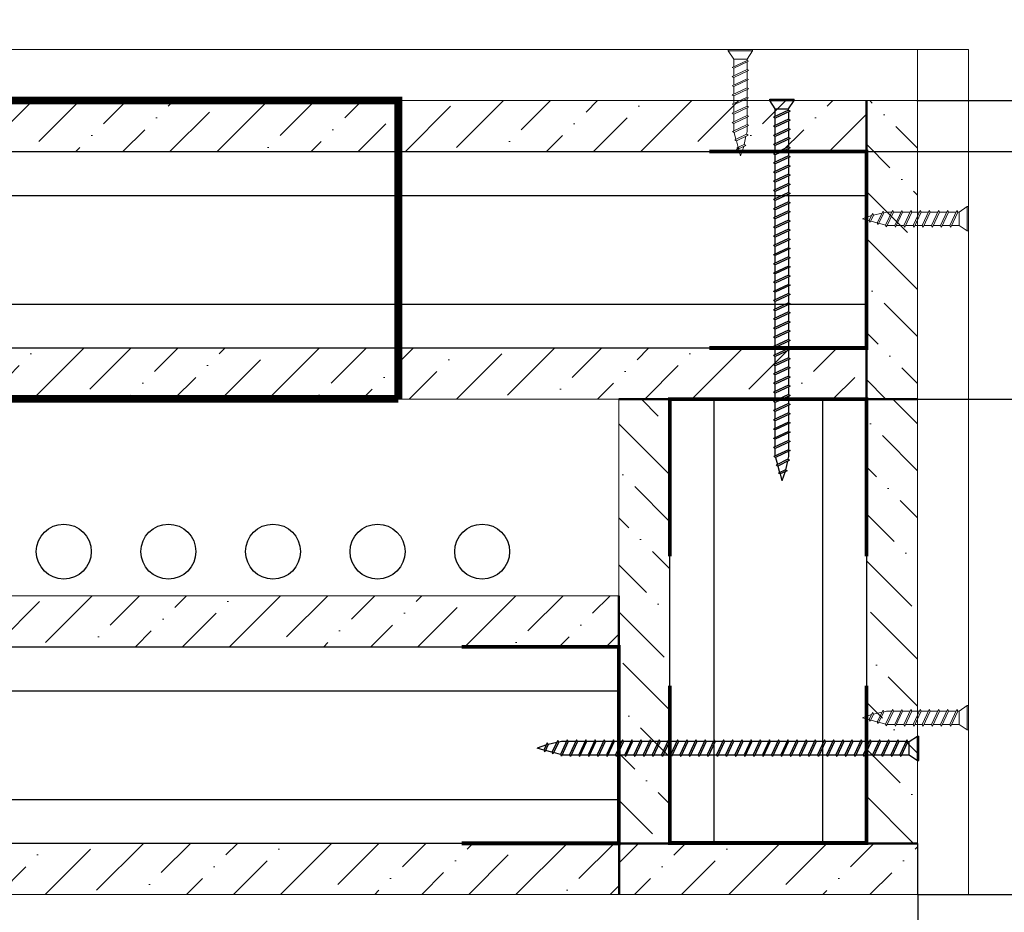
# Model space of a CAD drawing. Header units: millimetres. Extents: x 2030 to 81442, y 1212 to 89253.
# Tile 6 of 36: x 26390 to 30375, y 56265 to 59878. Entities that reach past the tile are written whole.
import ezdxf

# ---------------------------------------------------------------- set-up
doc = ezdxf.new("R2010")
doc.units = ezdxf.units.MM
doc.linetypes.add('HIDDEN2', pattern=[4.7625, 3.175, -1.5875])
doc.layers.add('01_Техстронг Плита', color=32, linetype='Continuous', lineweight=9)
doc.layers.add('Расходные материалы', color=252, linetype='Continuous', lineweight=9)
for name, color, linetype, lineweight, true_color in [('Анкеры и саморезы', 7, 'Continuous', 9, 0x000000), ('Размеры и выноски', 7, 'Continuous', 9, 0x000000), ('траверса', 7, 'Continuous', 9, 0x000000)]:
    doc.layers.add(name, color=color, linetype=linetype, lineweight=lineweight, true_color=true_color)
doc.layers.add('профиль', color=7, linetype='Continuous', true_color=0x000000)
doc.styles.add('ISOCPEUR', font='isocpeur.ttf')
doc.dimstyles.new('ISO-25', dxfattribs={"dimtxt": 2.5, "dimasz": 2.5, "dimexe": 1.25, "dimexo": 0.625, "dimtad": 1, "dimtxsty": 'Standard', "dimcen": 2.5, "dimadec": 0, "dimazin": 0, "dimtfac": 1, "dimtmove": 0, "dimatfit": 3, "dimfxl": 1, "dimarcsym": 0})

# ---------------------------------------------------------------- blocks, each defined once
blk = doc.blocks.new('_Oblique')
at = {"color": 0, "linetype": 'ByBlock', "lineweight": -2}
blk.add_line((-0.5, -0.5), (0.5, 0.5), dxfattribs=at)
blk = doc.blocks.new('*D273')
at = {"layer": 'Defpoints', "color": 0, "transparency": 16777216}
for p in [(30024.6, 56337.4), (24423.1, 54910.1), (30024.6, 52773.1)]:
    blk.add_point(p, dxfattribs=at)
at = {"layer": 'Размеры и выноски', "color": 0, "lineweight": -2, "transparency": 16777216}
for p, q in [((30024.6, 56336.7), (30024.6, 52771.9)), ((24423.1, 54909.5), (24423.1, 52771.9)), ((24423.1, 52773.1), (30024.6, 52773.1))]:
    blk.add_line(p, q, dxfattribs=at)
at = {"layer": 'Размеры и выноски', "color": 0, "lineweight": -2, "transparency": 16777216, "xscale": 2.5, "yscale": 2.5, "zscale": 2.5, "rotation": 180}
blk.add_blockref('_Oblique', (24423.1, 52773.1), dxfattribs=at)
at = {"layer": 'Размеры и выноски', "color": 0, "lineweight": -2, "transparency": 16777216, "xscale": 2.5, "yscale": 2.5, "zscale": 2.5}
blk.add_blockref('_Oblique', (30024.6, 52773.1), dxfattribs=at)
at = {"layer": 'Размеры и выноски', "color": 0, "transparency": 16777216, "insert": (27223.8, 52986.6), "char_height": 250, "attachment_point": 5, "style": 'ISOCPEUR'}
blk.add_mtext('{\\H1.70293x;L}', dxfattribs=at)
blk = doc.blocks.new('*D276')
at = {"layer": 'Defpoints', "color": 0, "transparency": 16777216}
for p in [(34160.6, 59551.3), (30024.6, 56337.4), (34282.8, 56337.4)]:
    blk.add_point(p, dxfattribs=at)
at = {"layer": 'Размеры и выноски', "color": 0, "lineweight": -2, "transparency": 16777216}
for p, q in [((34161.2, 59551.3), (34284, 59551.3)), ((34282.8, 59551.3), (34282.8, 56337.4)), ((30025.2, 56337.4), (34284, 56337.4))]:
    blk.add_line(p, q, dxfattribs=at)
at = {"layer": 'Размеры и выноски', "color": 0, "lineweight": -2, "transparency": 16777216, "xscale": 2.5, "yscale": 2.5, "zscale": 2.5}
for p, rotation in [((34282.8, 59551.3), 90), ((34282.8, 56337.4), 270)]:
    blk.add_blockref('_Oblique', p, dxfattribs=dict(at, rotation=rotation))
at = {"layer": 'Размеры и выноски', "color": 0, "transparency": 16777216, "insert": (34069.3, 57944.3), "char_height": 250, "attachment_point": 5, "rotation": 90, "style": 'ISOCPEUR'}
blk.add_mtext('{\\H1.70293x;h}', dxfattribs=at)
blk = doc.blocks.new('*D278')
at = {"layer": 'Defpoints', "color": 0, "transparency": 16777216}
for p in [(32466.3, 59551.3), (33685.6, 59551.3), (29638.9, 58341.7)]:
    blk.add_point(p, dxfattribs=at)
at = {"layer": 'Размеры и выноски', "color": 0, "lineweight": -2, "transparency": 16777216}
for p, q in [((32466.9, 59551.3), (33686.8, 59551.3)), ((33685.6, 58341.7), (33685.6, 59551.3)), ((29639.5, 58341.7), (33686.8, 58341.7))]:
    blk.add_line(p, q, dxfattribs=at)
at = {"layer": 'Размеры и выноски', "color": 0, "lineweight": -2, "transparency": 16777216, "xscale": 2.5, "yscale": 2.5, "zscale": 2.5}
for p, rotation in [((33685.6, 59551.3), 90), ((33685.6, 58341.7), 270)]:
    blk.add_blockref('_Oblique', p, dxfattribs=dict(at, rotation=rotation))
at = {"layer": 'Размеры и выноски', "color": 0, "transparency": 16777216, "insert": (33472.1, 58946.5), "char_height": 250, "attachment_point": 5, "rotation": 90, "style": 'ISOCPEUR'}
blk.add_mtext('{\\H1.70293x;75}', dxfattribs=at)
blk = doc.blocks.new('*D279')
at = {"layer": 'Defpoints', "color": 0, "transparency": 16777216}
for p in [(30023.6, 59551), (29817.1, 59344.5), (32980.4, 59344.5)]:
    blk.add_point(p, dxfattribs=at)
at = {"layer": 'Размеры и выноски', "color": 0, "lineweight": -2, "transparency": 16777216}
for p, q in [((32980.4, 59551), (32980.4, 60832.6)), ((30024.3, 59551), (32981.7, 59551)), ((32980.4, 59344.5), (32980.4, 59551)), ((29817.7, 59344.5), (32981.7, 59344.5)), ((32980.4, 59344.5), (32980.4, 59342))]:
    blk.add_line(p, q, dxfattribs=at)
at = {"layer": 'Размеры и выноски', "color": 0, "lineweight": -2, "transparency": 16777216, "xscale": 2.5, "yscale": 2.5, "zscale": 2.5}
for p, rotation in [((32980.4, 59551), 270), ((32980.4, 59344.5), 90)]:
    blk.add_blockref('_Oblique', p, dxfattribs=dict(at, rotation=rotation))
at = {"layer": 'Размеры и выноски', "color": 0, "transparency": 16777216, "insert": (32724.4, 60395.6), "char_height": 250, "attachment_point": 5, "rotation": 90, "style": 'ISOCPEUR'}
blk.add_mtext('{\\H1.70293x;12,5}', dxfattribs=at)
blk = doc.blocks.new('Саморез 4.2Х90')
at = {"color": 7}
for p, q in [((-13.7, 243), (4.6, 251.4)), ((-8.6, 245.3), (-0.1, 268.8)), ((4.6, 251.4), (-0.1, 268.8)), ((4.6, 251.4), (8.8, 249)), ((-19.6, 216.2), (10.1, 231.2)), ((-15.5, 213.8), (14.3, 228.8)), ((-14.3, 218.9), (-9.5, 240.6)), ((-9.5, 240.6), (-13.7, 243)), ((-9.5, 240.6), (8.8, 249)), ((10.1, 231.2), (5.6, 247.6)), ((10.1, 231.2), (14.3, 228.8)), ((16, 209.4), (11.2, 227.3)), ((-21.1, 192), (16.1, 209.5)), ((-15.5, 213.8), (-19.6, 216.2)), ((-17, 207), (-15.5, 213.8)), ((-17, 189.6), (20.3, 207.1)), ((16.1, 209.5), (20.3, 207.1)), ((-17, 189.6), (-21.1, 192)), ((-21.1, 168.7), (16.7, 186.5)), ((-17, 166.3), (20.9, 184.1)), ((16.7, 186.5), (20.9, 184.1)), ((-17, 166.3), (-21.1, 168.7)), ((-21.1, 145.4), (16.7, 163.2)), ((-17, 143), (20.9, 160.8)), ((16.7, 163.2), (20.9, 160.8)), ((-17, 143), (-21.1, 145.4)), ((-21.1, 122), (16.7, 139.8)), ((-17, 119.6), (20.9, 137.4)), ((16.7, 139.8), (20.9, 137.4)), ((-17, 119.6), (-21.1, 122)), ((-21.1, 98.7), (16.7, 116.5)), ((-17, 96.3), (20.9, 114.1)), ((16.7, 116.5), (20.9, 114.1)), ((-17, 96.3), (-21.1, 98.7)), ((-21.1, 75.4), (16.7, 93.2)), ((-17, 73), (-21.1, 75.4)), ((-17, 73), (20.9, 90.8)), ((16.7, 93.2), (20.9, 90.8)), ((-21.1, 52), (16.7, 69.8)), ((-17, 49.6), (-21.1, 52)), ((-17, 49.6), (20.9, 67.4)), ((16.7, 69.8), (20.9, 67.4)), ((-21.1, 28.7), (16.7, 46.5)), ((-17, 26.3), (-21.1, 28.7)), ((-17, 26.3), (20.9, 44.1)), ((16.7, 46.5), (20.9, 44.1)), ((-17, 23), (-31.1, 2)), ((30.8, 2), (-31.1, 2)), ((-31.1, 2), (-31.1, -1.2)), ((16.7, 23), (-17, 23)), ((16.7, 23), (30.8, 2)), ((30.8, 2), (30.8, -1.2)), ((30.8, -1.2), (-31.1, -1.2))]:
    blk.add_line(p, q, dxfattribs=at)
for points in [[(-17, 194), (-17, 207)], [(16.7, 205.4), (16.7, 186.5)], [(-17, 170.7), (-17, 189.6)], [(16.7, 182.1), (16.7, 163.2)], [(-17, 147.3), (-17, 166.3)], [(16.7, 158.8), (16.7, 139.8)], [(-17, 124), (-17, 143)], [(16.7, 135.5), (16.7, 116.5)], [(-17, 100.7), (-17, 119.6)], [(16.7, 112.1), (16.7, 93.2)], [(-17, 77.3), (-17, 96.3)], [(16.7, 88.8), (16.7, 69.8)], [(-17, 54), (-17, 73)], [(16.7, 65.5), (16.7, 46.5)], [(-17, 30.7), (-17, 49.6)], [(16.7, 42.1), (16.7, 23.2)], [(16.7, 42.1), (16.7, 23.2)]]:
    blk.add_lwpolyline(points, dxfattribs=at)
blk.add_lwpolyline([(-17, 26.3), (-17, 23)])

msp = doc.modelspace()

# ---------------------------------------------------------------- hatches: boundary and pattern name
at = {"layer": '01_Техстронг Плита', "ltscale": 4}
h = msp.add_hatch(dxfattribs=at)
h.set_pattern_fill('ANSI36', color=32, scale=42.429359, angle=-180, style=0)
h.set_pattern_definition([(225, (193952.07, 344797.39), (-71.44247, -261.95573), [336.78304, -67.35661, 0, -67.35661])])
h.paths.add_polyline_path([(24628.469, 59344.434), (24628.469, 59550.953), (29817.119, 59550.953), (29817.119, 59344.434)])
h = msp.add_hatch(dxfattribs=at)
h.set_pattern_fill('ANSI36', color=32, scale=42.429359, angle=-90, style=0)
h.set_pattern_definition([(315, (-255429.32, 221167.25), (261.95573, -71.44247), [336.78304, -67.35661, 0, -67.35661])])
h.paths.add_polyline_path([(30023.639, 58342.312), (29817.119, 58342.312), (29817.119, 59550.974), (30023.639, 59550.974)])
h = msp.add_hatch(dxfattribs=at)
h.set_pattern_fill('ANSI36', color=32, scale=42.429359, angle=-180, style=0)
h.set_pattern_definition([(225, (194158.58, 343795.09), (-71.44247, -261.95573), [336.78304, -67.35661, 0, -67.35661])])
h.paths.add_polyline_path([(24628.49, 58342.129), (24628.49, 58548.648), (29817.119, 58548.648), (29817.119, 58342.129)])
h = msp.add_hatch(dxfattribs=at)
h.set_pattern_fill('ANSI36', color=32, scale=42.429359, angle=-270, style=0)
h.set_pattern_definition([(135, (314267.79, -111187.97), (-261.95573, 71.44247), [336.78304, -67.35661, 0, -67.35661])])
h.paths.add_polyline_path([(28814.835, 58342.129), (29021.354, 58342.129), (29021.354, 56543.876), (28814.835, 56543.876)])
h = msp.add_hatch(dxfattribs=at)
h.set_pattern_fill('ANSI36', color=32, scale=42.429359, angle=-270, style=0)
h.set_pattern_definition([(135, (315270.1, -110981.45), (-261.95573, 71.44247), [336.78304, -67.35661, 0, -67.35661])])
h.paths.add_polyline_path([(29817.14, 58342.149), (30023.659, 58342.149), (30023.659, 56543.876), (29817.14, 56543.876)])
h = msp.add_hatch(dxfattribs=at)
h.set_pattern_fill('ANSI36', color=32, scale=42.429359, angle=-180, style=0)
h.set_pattern_definition([(225, (194955.29, 342792.78), (-71.44247, -261.95573), [336.78304, -67.35661, 0, -67.35661])])
h.paths.add_polyline_path([(25631.692, 57339.824), (25631.692, 57546.344), (28814.835, 57546.344), (28814.835, 57339.824)])
h = msp.add_hatch(dxfattribs=at)
h.set_pattern_fill('ANSI36', color=32, scale=42.429359, angle=-180, style=0)
h.set_pattern_definition([(225, (195161.81, 341790.48), (-71.44247, -261.95573), [336.78304, -67.35661, 0, -67.35661])])
h.paths.add_polyline_path([(25631.712, 56337.519), (25631.712, 56544.039), (28815.936, 56544.039), (28815.936, 56337.519)])
h = msp.add_hatch(dxfattribs=at)
h.set_pattern_fill('ANSI36', color=32, scale=42.429359, angle=-180, style=0)
h.set_pattern_definition([(225, (191640.87, 341790.31), (-71.44247, -261.95573), [336.78304, -67.35661, 0, -67.35661])])
h.paths.add_polyline_path([(28815.936, 56337.357), (28815.936, 56543.876), (30024.598, 56543.876), (30024.598, 56337.357)])

# ---------------------------------------------------------------- linework, layer by layer
at = {"color": 7}
for p, q in [((29425.529, 59556.046), (29524.061, 59556.046)), ((29425.529, 59550.953), (29425.529, 59556.046)), ((29425.529, 59550.953), (29524.061, 59550.953)), ((29448.003, 59517.53), (29425.529, 59550.953)), ((29501.586, 59517.53), (29524.061, 59550.953)), ((29524.061, 59550.953), (29524.061, 59556.046)), ((29501.586, 59512.247), (29441.372, 59483.915)), ((29448.003, 59517.53), (29501.586, 59517.53)), ((29508.218, 59508.419), (29448.003, 59480.086)), ((29501.586, 59512.247), (29508.218, 59508.419)), ((29448.003, 59480.086), (29441.372, 59483.915)), ((29501.586, 59475.111), (29441.372, 59446.778)), ((29508.218, 59471.282), (29448.003, 59442.949)), ((29501.586, 59475.111), (29508.218, 59471.282)), ((29448.003, 59442.949), (29441.372, 59446.778)), ((29501.586, 59437.974), (29441.372, 59409.641)), ((29508.218, 59434.145), (29448.003, 59405.813)), ((29501.586, 59437.974), (29508.218, 59434.145)), ((29448.003, 59405.813), (29441.372, 59409.641)), ((29501.586, 59400.837), (29441.372, 59372.505)), ((29508.218, 59397.009), (29448.003, 59368.676)), ((29501.586, 59400.837), (29508.218, 59397.009)), ((29448.003, 59368.676), (29441.372, 59372.505)), ((29501.586, 59363.701), (29441.372, 59335.368)), ((29448.003, 59331.539), (29441.372, 59335.368)), ((29508.218, 59359.872), (29448.003, 59331.539)), ((29501.586, 59363.701), (29508.218, 59359.872)), ((29501.586, 59326.564), (29441.372, 59298.231)), ((29448.003, 59294.403), (29441.372, 59298.231)), ((29508.218, 59322.735), (29448.003, 59294.403)), ((29501.586, 59326.564), (29508.218, 59322.735)), ((29501.586, 59289.427), (29441.372, 59261.095)), ((29448.003, 59257.266), (29441.372, 59261.095)), ((29508.218, 59285.599), (29448.003, 59257.266)), ((29501.586, 59289.427), (29508.218, 59285.599)), ((29501.586, 59252.291), (29441.372, 59223.958)), ((29448.003, 59220.129), (29441.372, 59223.958)), ((29508.218, 59248.462), (29448.003, 59220.129)), ((29501.586, 59252.291), (29508.218, 59248.462)), ((29501.586, 59215.154), (29441.372, 59186.821)), ((29448.003, 59182.993), (29441.372, 59186.821)), ((29501.586, 59178.017), (29441.372, 59149.685)), ((29508.218, 59211.325), (29448.003, 59182.993)), ((29501.586, 59215.154), (29508.218, 59211.325)), ((29501.586, 59178.017), (29508.218, 59174.189)), ((29448.003, 59145.856), (29441.372, 59149.685)), ((29501.586, 59140.881), (29441.372, 59112.548)), ((29508.218, 59174.189), (29448.003, 59145.856)), ((29508.218, 59137.052), (29448.003, 59108.719)), ((29501.586, 59140.881), (29508.218, 59137.052)), ((29448.003, 59108.719), (29441.372, 59112.548)), ((29501.586, 59103.744), (29441.372, 59075.411)), ((29508.218, 59099.915), (29448.003, 59071.583)), ((29501.586, 59103.744), (29508.218, 59099.915)), ((29448.003, 59071.583), (29441.372, 59075.411)), ((29501.586, 59066.607), (29441.372, 59038.275)), ((29508.218, 59062.779), (29448.003, 59034.446)), ((29501.586, 59066.607), (29508.218, 59062.779)), ((29448.003, 59034.446), (29441.372, 59038.275)), ((29501.586, 59029.471), (29441.372, 59001.138)), ((29508.218, 59025.642), (29448.003, 58997.309)), ((29501.586, 59029.471), (29508.218, 59025.642)), ((29448.003, 58997.309), (29441.372, 59001.138)), ((29501.586, 58992.334), (29441.372, 58964.001)), ((29508.218, 58988.505), (29448.003, 58960.173)), ((29501.586, 58992.334), (29508.218, 58988.505)), ((29448.003, 58960.173), (29441.372, 58964.001)), ((29501.586, 58955.197), (29441.372, 58926.865)), ((29508.218, 58951.369), (29448.003, 58923.036)), ((29501.586, 58955.197), (29508.218, 58951.369)), ((29448.003, 58923.036), (29441.372, 58926.865)), ((29501.586, 58918.061), (29441.372, 58889.728)), ((29508.218, 58914.232), (29448.003, 58885.899)), ((29501.586, 58918.061), (29508.218, 58914.232)), ((29448.003, 58885.899), (29441.372, 58889.728)), ((29501.586, 58880.924), (29441.372, 58852.591)), ((29508.218, 58877.095), (29448.003, 58848.763)), ((29501.586, 58880.924), (29508.218, 58877.095)), ((29448.003, 58848.763), (29441.372, 58852.591)), ((29501.586, 58843.787), (29441.372, 58815.455)), ((29508.218, 58839.959), (29448.003, 58811.626)), ((29501.586, 58843.787), (29508.218, 58839.959)), ((29448.003, 58811.626), (29441.372, 58815.455)), ((29501.586, 58806.651), (29441.372, 58778.318)), ((29448.003, 58774.489), (29441.372, 58778.318)), ((29508.218, 58802.822), (29448.003, 58774.489)), ((29501.586, 58806.651), (29508.218, 58802.822)), ((29501.586, 58769.514), (29441.372, 58741.181)), ((29448.003, 58737.353), (29441.372, 58741.181)), ((29508.218, 58765.685), (29448.003, 58737.353)), ((29501.586, 58769.514), (29508.218, 58765.685)), ((29501.586, 58732.377), (29441.372, 58704.045)), ((29448.003, 58700.216), (29441.372, 58704.045)), ((29508.218, 58728.549), (29448.003, 58700.216)), ((29501.586, 58732.377), (29508.218, 58728.549)), ((29501.586, 58695.241), (29441.372, 58666.908)), ((29448.003, 58663.079), (29441.372, 58666.908)), ((29501.586, 58658.104), (29441.372, 58629.771)), ((29508.218, 58691.412), (29448.003, 58663.079)), ((29501.586, 58695.241), (29508.218, 58691.412)), ((29501.586, 58658.104), (29508.218, 58654.275)), ((29448.003, 58625.943), (29441.372, 58629.771)), ((29501.586, 58620.967), (29441.372, 58592.635)), ((29508.218, 58654.275), (29448.003, 58625.943)), ((29501.586, 58620.967), (29508.218, 58617.139)), ((29448.003, 58588.806), (29441.372, 58592.635)), ((29501.586, 58583.831), (29441.372, 58555.498)), ((29508.218, 58617.139), (29448.003, 58588.806)), ((29508.218, 58580.002), (29448.003, 58551.669)), ((29501.586, 58583.831), (29508.218, 58580.002)), ((29448.003, 58551.669), (29441.372, 58555.498)), ((29501.586, 58546.694), (29441.372, 58518.361)), ((29508.218, 58542.865), (29448.003, 58514.533)), ((29501.586, 58546.694), (29508.218, 58542.865)), ((29448.003, 58514.533), (29441.372, 58518.361)), ((29501.586, 58509.557), (29441.372, 58481.225)), ((29508.218, 58505.729), (29448.003, 58477.396)), ((29501.586, 58509.557), (29508.218, 58505.729)), ((29448.003, 58477.396), (29441.372, 58481.225)), ((29501.586, 58472.421), (29441.372, 58444.088)), ((29508.218, 58468.592), (29448.003, 58440.259)), ((29501.586, 58472.421), (29508.218, 58468.592)), ((29448.003, 58440.259), (29441.372, 58444.088)), ((29501.586, 58435.284), (29441.372, 58406.951)), ((29508.218, 58431.455), (29448.003, 58403.123)), ((29501.586, 58435.284), (29508.218, 58431.455)), ((29448.003, 58403.123), (29441.372, 58406.951)), ((29501.586, 58398.147), (29441.372, 58369.815)), ((29508.218, 58394.319), (29448.003, 58365.986)), ((29501.586, 58398.147), (29508.218, 58394.319)), ((29448.003, 58365.986), (29441.372, 58369.815)), ((29501.586, 58361.011), (29441.372, 58332.678)), ((29508.218, 58357.182), (29448.003, 58328.849)), ((29501.586, 58361.011), (29508.218, 58357.182)), ((29448.003, 58328.849), (29441.372, 58332.678)), ((29501.586, 58323.874), (29441.372, 58295.541)), ((29508.218, 58320.045), (29448.003, 58291.713)), ((29501.586, 58323.874), (29508.218, 58320.045)), ((29448.003, 58291.713), (29441.372, 58295.541)), ((29501.586, 58286.737), (29441.372, 58258.405)), ((29508.218, 58282.909), (29448.003, 58254.576)), ((29501.586, 58286.737), (29508.218, 58282.909)), ((29448.003, 58254.576), (29441.372, 58258.405)), ((29501.586, 58249.601), (29441.372, 58221.268)), ((29448.003, 58217.439), (29441.372, 58221.268)), ((29508.218, 58245.772), (29448.003, 58217.439)), ((29501.586, 58249.601), (29508.218, 58245.772)), ((29501.586, 58211.77), (29441.372, 58183.438)), ((29448.003, 58179.609), (29441.372, 58183.438)), ((29508.218, 58207.942), (29448.003, 58179.609)), ((29501.586, 58211.77), (29508.218, 58207.942)), ((29501.586, 58174.634), (29441.372, 58146.301)), ((29448.003, 58142.473), (29441.372, 58146.301)), ((29508.218, 58170.805), (29448.003, 58142.473)), ((29501.586, 58174.634), (29508.218, 58170.805)), ((29501.586, 58137.497), (29442.269, 58109.683)), ((29448.901, 58105.854), (29442.269, 58109.683)), ((29508.218, 58133.668), (29448.901, 58105.854)), ((29449.083, 58105.939), (29456.801, 58077.598)), ((29501.586, 58109.903), (29499.16, 58098.96)), ((29501.586, 58137.497), (29508.218, 58133.668)), ((29499.16, 58098.96), (29451.887, 58075.12)), ((29458.519, 58071.292), (29451.887, 58075.12)), ((29505.792, 58095.131), (29458.519, 58071.292)), ((29458.519, 58071.292), (29465.6, 58045.29)), ((29497.37, 58090.884), (29489.719, 58056.372)), ((29499.16, 58098.96), (29505.792, 58095.131)), ((29489.719, 58056.372), (29460.633, 58043.008)), ((29467.264, 58039.179), (29460.633, 58043.008)), ((29496.351, 58052.543), (29467.264, 58039.179)), ((29467.264, 58039.179), (29474.795, 58011.528)), ((29488.208, 58048.802), (29474.795, 58011.528)), ((29489.719, 58056.372), (29496.351, 58052.543)), ((28525.249, 56950.768), (28511.885, 56921.682)), ((28529.078, 56944.136), (28525.249, 56950.768)), ((28563.59, 56951.787), (28529.078, 56944.136)), ((28567.837, 56960.209), (28543.998, 56912.936)), ((28571.666, 56953.578), (28547.826, 56906.305)), ((28571.666, 56953.578), (28567.837, 56960.209)), ((28582.609, 56956.004), (28571.666, 56953.578)), ((28606.374, 56962.635), (28578.56, 56903.318)), ((28610.203, 56956.004), (28582.389, 56896.687)), ((28610.203, 56956.004), (28606.374, 56962.635)), ((28643.511, 56962.635), (28615.178, 56902.421)), ((28647.34, 56956.004), (28619.007, 56895.789)), ((28647.34, 56956.004), (28643.511, 56962.635)), ((28680.648, 56962.635), (28652.315, 56902.421)), ((28684.476, 56956.004), (28656.144, 56895.789)), ((28684.476, 56956.004), (28680.648, 56962.635)), ((28718.478, 56962.635), (28690.145, 56902.421)), ((28722.307, 56956.004), (28693.974, 56895.789)), ((28722.307, 56956.004), (28718.478, 56962.635)), ((28755.615, 56962.635), (28727.282, 56902.421)), ((28759.443, 56956.004), (28731.111, 56895.789)), ((28759.443, 56956.004), (28755.615, 56962.635)), ((28792.751, 56962.635), (28764.419, 56902.421)), ((28796.58, 56956.004), (28768.247, 56895.789)), ((28796.58, 56956.004), (28792.751, 56962.635)), ((28829.888, 56962.635), (28801.555, 56902.421)), ((28833.717, 56956.004), (28805.384, 56895.789)), ((28833.717, 56956.004), (28829.888, 56962.635)), ((28867.025, 56962.635), (28838.692, 56902.421)), ((28870.853, 56956.004), (28842.521, 56895.789)), ((28870.853, 56956.004), (28867.025, 56962.635)), ((28904.161, 56962.635), (28875.829, 56902.421)), ((28907.99, 56956.004), (28879.657, 56895.789)), ((28907.99, 56956.004), (28904.161, 56962.635)), ((28941.298, 56962.635), (28912.965, 56902.421)), ((28945.127, 56956.004), (28916.794, 56895.789)), ((28945.127, 56956.004), (28941.298, 56962.635)), ((28978.435, 56962.635), (28950.102, 56902.421)), ((28982.263, 56956.004), (28953.931, 56895.789)), ((28982.263, 56956.004), (28978.435, 56962.635)), ((29015.571, 56962.635), (28987.239, 56902.421)), ((29019.4, 56956.004), (28991.067, 56895.789)), ((29019.4, 56956.004), (29015.571, 56962.635)), ((29052.708, 56962.635), (29024.375, 56902.421)), ((29056.537, 56956.004), (29028.204, 56895.789)), ((29056.537, 56956.004), (29052.708, 56962.635)), ((29089.845, 56962.635), (29061.512, 56902.421)), ((29093.673, 56956.004), (29065.341, 56895.789)), ((29093.673, 56956.004), (29089.845, 56962.635)), ((29126.981, 56962.635), (29098.649, 56902.421)), ((29130.81, 56956.004), (29102.477, 56895.789)), ((29130.81, 56956.004), (29126.981, 56962.635)), ((29164.118, 56962.635), (29135.785, 56902.421)), ((29167.947, 56956.004), (29139.614, 56895.789)), ((29167.947, 56956.004), (29164.118, 56962.635)), ((29201.255, 56962.635), (29172.922, 56902.421)), ((29205.083, 56956.004), (29176.751, 56895.789)), ((29205.083, 56956.004), (29201.255, 56962.635)), ((29238.391, 56962.635), (29210.059, 56902.421)), ((29242.22, 56956.004), (29213.887, 56895.789)), ((29242.22, 56956.004), (29238.391, 56962.635)), ((29275.528, 56962.635), (29247.195, 56902.421)), ((29279.357, 56956.004), (29251.024, 56895.789)), ((29279.357, 56956.004), (29275.528, 56962.635)), ((29312.665, 56962.635), (29284.332, 56902.421)), ((29316.493, 56956.004), (29288.161, 56895.789)), ((29316.493, 56956.004), (29312.665, 56962.635)), ((29349.801, 56962.635), (29321.469, 56902.421)), ((29353.63, 56956.004), (29325.297, 56895.789)), ((29353.63, 56956.004), (29349.801, 56962.635)), ((29386.938, 56962.635), (29358.605, 56902.421)), ((29390.767, 56956.004), (29362.434, 56895.789)), ((29390.767, 56956.004), (29386.938, 56962.635)), ((29424.075, 56962.635), (29395.742, 56902.421)), ((29427.903, 56956.004), (29399.571, 56895.789)), ((29427.903, 56956.004), (29424.075, 56962.635)), ((29461.211, 56962.635), (29432.879, 56902.421)), ((29465.04, 56956.004), (29436.707, 56895.789)), ((29465.04, 56956.004), (29461.211, 56962.635)), ((29498.348, 56962.635), (29470.015, 56902.421)), ((29502.177, 56956.004), (29473.844, 56895.789)), ((29502.177, 56956.004), (29498.348, 56962.635)), ((29535.485, 56962.635), (29507.152, 56902.421)), ((29539.313, 56956.004), (29510.981, 56895.789)), ((29539.313, 56956.004), (29535.485, 56962.635)), ((29572.621, 56962.635), (29544.289, 56902.421)), ((29576.45, 56956.004), (29548.117, 56895.789)), ((29576.45, 56956.004), (29572.621, 56962.635)), ((29609.758, 56962.635), (29581.425, 56902.421)), ((29613.587, 56956.004), (29585.254, 56895.789)), ((29613.587, 56956.004), (29609.758, 56962.635)), ((29646.895, 56962.635), (29618.562, 56902.421)), ((29650.723, 56956.004), (29622.391, 56895.789)), ((29650.723, 56956.004), (29646.895, 56962.635)), ((29684.031, 56962.635), (29655.699, 56902.421)), ((29687.86, 56956.004), (29659.527, 56895.789)), ((29687.86, 56956.004), (29684.031, 56962.635)), ((29721.168, 56962.635), (29692.835, 56902.421)), ((29724.997, 56956.004), (29696.664, 56895.789)), ((29724.997, 56956.004), (29721.168, 56962.635)), ((29758.305, 56962.635), (29729.972, 56902.421)), ((29762.133, 56956.004), (29733.801, 56895.789)), ((29762.133, 56956.004), (29758.305, 56962.635)), ((29795.441, 56962.635), (29767.109, 56902.421)), ((29799.27, 56956.004), (29770.937, 56895.789)), ((29799.27, 56956.004), (29795.441, 56962.635)), ((29832.578, 56962.635), (29804.245, 56902.421)), ((29836.407, 56956.004), (29808.074, 56895.789)), ((29836.407, 56956.004), (29832.578, 56962.635)), ((29869.715, 56962.635), (29841.382, 56902.421)), ((29873.543, 56956.004), (29845.211, 56895.789)), ((29873.543, 56956.004), (29869.715, 56962.635)), ((29906.851, 56962.635), (29878.519, 56902.421)), ((29910.68, 56956.004), (29882.347, 56895.789)), ((29910.68, 56956.004), (29906.851, 56962.635)), ((29943.988, 56962.635), (29915.655, 56902.421)), ((29947.817, 56956.004), (29919.484, 56895.789)), ((29947.817, 56956.004), (29943.988, 56962.635)), ((29981.125, 56962.635), (29952.792, 56902.421)), ((29984.953, 56956.004), (29956.621, 56895.789)), ((29984.953, 56956.004), (29981.125, 56962.635)), ((29990.236, 56956.004), (30023.659, 56978.478)), ((29990.236, 56902.421), (29990.236, 56956.004)), ((30023.659, 56879.946), (30023.659, 56978.478)), ((30023.659, 56978.478), (30028.752, 56978.478)), ((30028.752, 56879.946), (30028.752, 56978.478)), ((28521.508, 56942.625), (28484.234, 56929.212)), ((28511.885, 56921.682), (28484.234, 56929.212)), ((28511.885, 56921.682), (28515.714, 56915.05)), ((28529.078, 56944.136), (28515.714, 56915.05)), ((28543.998, 56912.936), (28517.996, 56920.017)), ((28543.998, 56912.936), (28547.826, 56906.305)), ((28578.645, 56903.5), (28550.304, 56911.219)), ((28578.56, 56903.318), (28582.389, 56896.687)), ((28615.178, 56902.421), (28619.007, 56895.789)), ((28652.315, 56902.421), (28656.144, 56895.789)), ((28690.145, 56902.421), (28693.974, 56895.789)), ((28727.282, 56902.421), (28731.111, 56895.789)), ((28764.419, 56902.421), (28768.247, 56895.789)), ((28801.555, 56902.421), (28805.384, 56895.789)), ((28838.692, 56902.421), (28842.521, 56895.789)), ((28875.829, 56902.421), (28879.657, 56895.789)), ((28912.965, 56902.421), (28916.794, 56895.789)), ((28950.102, 56902.421), (28953.931, 56895.789)), ((28987.239, 56902.421), (28991.067, 56895.789)), ((29024.375, 56902.421), (29028.204, 56895.789)), ((29061.512, 56902.421), (29065.341, 56895.789)), ((29098.649, 56902.421), (29102.477, 56895.789)), ((29135.785, 56902.421), (29139.614, 56895.789)), ((29172.922, 56902.421), (29176.751, 56895.789)), ((29210.059, 56902.421), (29213.887, 56895.789)), ((29247.195, 56902.421), (29251.024, 56895.789)), ((29284.332, 56902.421), (29288.161, 56895.789)), ((29321.469, 56902.421), (29325.297, 56895.789)), ((29358.605, 56902.421), (29362.434, 56895.789)), ((29395.742, 56902.421), (29399.571, 56895.789)), ((29432.879, 56902.421), (29436.707, 56895.789)), ((29470.015, 56902.421), (29473.844, 56895.789)), ((29507.152, 56902.421), (29510.981, 56895.789)), ((29544.289, 56902.421), (29548.117, 56895.789)), ((29581.425, 56902.421), (29585.254, 56895.789)), ((29618.562, 56902.421), (29622.391, 56895.789)), ((29655.699, 56902.421), (29659.527, 56895.789)), ((29692.835, 56902.421), (29696.664, 56895.789)), ((29729.972, 56902.421), (29733.801, 56895.789)), ((29767.109, 56902.421), (29770.937, 56895.789)), ((29804.245, 56902.421), (29808.074, 56895.789)), ((29841.382, 56902.421), (29845.211, 56895.789)), ((29878.519, 56902.421), (29882.347, 56895.789)), ((29915.655, 56902.421), (29919.484, 56895.789)), ((29952.792, 56902.421), (29956.621, 56895.789)), ((29990.236, 56902.421), (30023.659, 56879.946)), ((30023.659, 56879.946), (30028.752, 56879.946))]:
    msp.add_line(p, q, dxfattribs=at)
at = {"color": 1, "lineweight": 50}
for points in [[(29817.119, 59344.434), (29817.119, 59550.953)], [(29817.119, 58342.312), (29817.119, 58548.648)], [(28815.936, 56543.876), (29021.354, 56543.876)], [(29817.14, 56543.876), (30023.659, 56543.876)]]:
    msp.add_lwpolyline(points, dxfattribs=at)
at = {"color": 7}
for points in [[(29448.003, 59487.035), (29448.003, 59517.223)], [(29448.003, 59487.035), (29448.003, 59517.223)], [(29501.586, 59505.298), (29501.586, 59475.111)], [(29448.003, 59449.898), (29448.003, 59480.086)], [(29501.586, 59468.162), (29501.586, 59437.974)], [(29448.003, 59412.762), (29448.003, 59442.949)], [(29501.586, 59431.025), (29501.586, 59400.837)], [(29448.003, 59375.625), (29448.003, 59405.813)], [(29501.586, 59393.888), (29501.586, 59363.701)], [(29448.003, 59338.488), (29448.003, 59368.676)], [(29501.586, 59356.752), (29501.586, 59326.564)], [(29448.003, 59301.352), (29448.003, 59331.539)], [(29501.586, 59319.615), (29501.586, 59289.427)], [(29448.003, 59264.215), (29448.003, 59294.403)], [(29448.003, 59227.078), (29448.003, 59257.266)], [(29501.586, 59282.478), (29501.586, 59252.291)], [(29448.003, 59189.942), (29448.003, 59220.129)], [(29501.586, 59245.342), (29501.586, 59215.154)], [(29448.003, 59152.805), (29448.003, 59182.993)], [(29501.586, 59208.205), (29501.586, 59178.017)], [(29448.003, 59115.668), (29448.003, 59145.856)], [(29501.586, 59171.068), (29501.586, 59140.881)], [(29448.003, 59078.532), (29448.003, 59108.719)], [(29501.586, 59133.932), (29501.586, 59103.744)], [(29501.586, 59096.795), (29501.586, 59066.607)], [(29448.003, 59041.395), (29448.003, 59071.583)], [(29501.586, 59059.658), (29501.586, 59029.471)], [(29448.003, 59004.258), (29448.003, 59034.446)], [(29501.586, 59022.522), (29501.586, 58992.334)], [(29448.003, 58967.122), (29448.003, 58997.309)], [(29501.586, 58985.385), (29501.586, 58955.197)], [(29448.003, 58929.985), (29448.003, 58960.173)], [(29501.586, 58948.248), (29501.586, 58918.061)], [(29448.003, 58892.848), (29448.003, 58923.036)], [(29501.586, 58911.112), (29501.586, 58880.924)], [(29448.003, 58855.712), (29448.003, 58885.899)], [(29501.586, 58873.975), (29501.586, 58843.787)], [(29448.003, 58818.575), (29448.003, 58848.763)], [(29501.586, 58836.838), (29501.586, 58806.651)], [(29448.003, 58781.438), (29448.003, 58811.626)], [(29501.586, 58799.702), (29501.586, 58769.514)], [(29448.003, 58744.302), (29448.003, 58774.489)], [(29501.586, 58762.565), (29501.586, 58732.377)], [(29448.003, 58707.165), (29448.003, 58737.353)], [(29448.003, 58670.028), (29448.003, 58700.216)], [(29501.586, 58725.428), (29501.586, 58695.241)], [(29448.003, 58632.892), (29448.003, 58663.079)], [(29501.586, 58688.292), (29501.586, 58658.104)], [(29448.003, 58595.755), (29448.003, 58625.943)], [(29501.586, 58651.155), (29501.586, 58620.967)], [(29448.003, 58558.618), (29448.003, 58588.806)], [(29501.586, 58614.018), (29501.586, 58583.831)], [(29448.003, 58521.482), (29448.003, 58551.669)], [(29501.586, 58576.882), (29501.586, 58546.694)], [(29501.586, 58539.745), (29501.586, 58509.557)], [(29448.003, 58484.345), (29448.003, 58514.533)], [(29501.586, 58502.608), (29501.586, 58472.421)], [(29448.003, 58447.208), (29448.003, 58477.396)], [(29501.586, 58465.472), (29501.586, 58435.284)], [(29448.003, 58410.072), (29448.003, 58440.259)], [(29501.586, 58428.335), (29501.586, 58398.147)], [(29448.003, 58372.935), (29448.003, 58403.123)], [(29501.586, 58391.198), (29501.586, 58361.011)], [(29448.003, 58335.798), (29448.003, 58365.986)], [(29501.586, 58354.062), (29501.586, 58323.874)], [(29448.003, 58298.662), (29448.003, 58328.849)], [(29501.586, 58316.925), (29501.586, 58286.737)], [(29448.003, 58261.525), (29448.003, 58291.713)], [(29501.586, 58279.788), (29501.586, 58249.601)], [(29448.003, 58224.388), (29448.003, 58254.576)], [(29501.586, 58242.652), (29501.586, 58212.464)], [(29448.003, 58187.252), (29448.003, 58217.439)], [(29448.003, 58149.422), (29448.003, 58179.609)], [(29501.586, 58204.821), (29501.586, 58174.634)], [(29448.003, 58112.371), (29448.003, 58142.473)], [(29501.586, 58167.685), (29501.586, 58137.497)], [(29501.586, 58130.559), (29501.586, 58109.903)], [(28603.265, 56956.004), (28582.609, 56956.004)], [(28640.391, 56956.004), (28610.203, 56956.004)], [(28677.527, 56956.004), (28647.34, 56956.004)], [(28715.358, 56956.004), (28685.17, 56956.004)], [(28752.494, 56956.004), (28722.307, 56956.004)], [(28789.631, 56956.004), (28759.443, 56956.004)], [(28826.768, 56956.004), (28796.58, 56956.004)], [(28863.904, 56956.004), (28833.717, 56956.004)], [(28901.041, 56956.004), (28870.853, 56956.004)], [(28938.178, 56956.004), (28907.99, 56956.004)], [(28975.314, 56956.004), (28945.127, 56956.004)], [(29012.451, 56956.004), (28982.263, 56956.004)], [(29049.588, 56956.004), (29019.4, 56956.004)], [(29086.724, 56956.004), (29056.537, 56956.004)], [(29123.861, 56956.004), (29093.673, 56956.004)], [(29160.998, 56956.004), (29130.81, 56956.004)], [(29198.134, 56956.004), (29167.947, 56956.004)], [(29235.271, 56956.004), (29205.083, 56956.004)], [(29272.408, 56956.004), (29242.22, 56956.004)], [(29309.544, 56956.004), (29279.357, 56956.004)], [(29346.681, 56956.004), (29316.493, 56956.004)], [(29383.818, 56956.004), (29353.63, 56956.004)], [(29420.954, 56956.004), (29390.767, 56956.004)], [(29458.091, 56956.004), (29427.903, 56956.004)], [(29495.228, 56956.004), (29465.04, 56956.004)], [(29532.364, 56956.004), (29502.177, 56956.004)], [(29569.501, 56956.004), (29539.313, 56956.004)], [(29606.638, 56956.004), (29576.45, 56956.004)], [(29643.774, 56956.004), (29613.587, 56956.004)], [(29680.911, 56956.004), (29650.723, 56956.004)], [(29718.048, 56956.004), (29687.86, 56956.004)], [(29755.184, 56956.004), (29724.997, 56956.004)], [(29792.321, 56956.004), (29762.133, 56956.004)], [(29829.458, 56956.004), (29799.27, 56956.004)], [(29866.594, 56956.004), (29836.407, 56956.004)], [(29903.731, 56956.004), (29873.543, 56956.004)], [(29940.868, 56956.004), (29910.68, 56956.004)], [(29978.004, 56956.004), (29947.817, 56956.004)], [(28585.077, 56902.421), (28615.178, 56902.421)], [(28622.128, 56902.421), (28652.315, 56902.421)], [(28659.958, 56902.421), (28690.145, 56902.421)], [(28697.094, 56902.421), (28727.282, 56902.421)], [(28734.231, 56902.421), (28764.419, 56902.421)], [(28771.368, 56902.421), (28801.555, 56902.421)], [(28808.504, 56902.421), (28838.692, 56902.421)], [(28845.641, 56902.421), (28875.829, 56902.421)], [(28882.778, 56902.421), (28912.965, 56902.421)], [(28919.914, 56902.421), (28950.102, 56902.421)], [(28957.051, 56902.421), (28987.239, 56902.421)], [(28994.188, 56902.421), (29024.375, 56902.421)], [(29031.324, 56902.421), (29061.512, 56902.421)], [(29068.461, 56902.421), (29098.649, 56902.421)], [(29105.598, 56902.421), (29135.785, 56902.421)], [(29142.734, 56902.421), (29172.922, 56902.421)], [(29179.871, 56902.421), (29210.059, 56902.421)], [(29217.008, 56902.421), (29247.195, 56902.421)], [(29254.144, 56902.421), (29284.332, 56902.421)], [(29291.281, 56902.421), (29321.469, 56902.421)], [(29328.418, 56902.421), (29358.605, 56902.421)], [(29365.554, 56902.421), (29395.742, 56902.421)], [(29402.691, 56902.421), (29432.879, 56902.421)], [(29439.828, 56902.421), (29470.015, 56902.421)], [(29476.964, 56902.421), (29507.152, 56902.421)], [(29514.101, 56902.421), (29544.289, 56902.421)], [(29551.238, 56902.421), (29581.425, 56902.421)], [(29588.374, 56902.421), (29618.562, 56902.421)], [(29625.511, 56902.421), (29655.699, 56902.421)], [(29662.648, 56902.421), (29692.835, 56902.421)], [(29699.784, 56902.421), (29729.972, 56902.421)], [(29736.921, 56902.421), (29767.109, 56902.421)], [(29774.058, 56902.421), (29804.245, 56902.421)], [(29811.194, 56902.421), (29841.382, 56902.421)], [(29848.331, 56902.421), (29878.519, 56902.421)], [(29885.468, 56902.421), (29915.655, 56902.421)], [(29922.604, 56902.421), (29952.792, 56902.421)], [(29959.741, 56902.421), (29989.929, 56902.421)], [(29959.741, 56902.421), (29989.929, 56902.421)]]:
    msp.add_lwpolyline(points, dxfattribs=at)
for points in [[(29501.586, 59512.247), (29501.586, 59517.53)], [(29984.953, 56956.004), (29990.236, 56956.004)]]:
    msp.add_lwpolyline(points)
at = {"color": 7, "lineweight": 50, "const_width": 15.916}
for points in [[(29180.47, 59344.434), (29817.099, 59344.434), (29817.099, 58548.648), (29180.47, 58548.648)], [(29817.14, 57705.397), (29817.14, 58342.026), (29021.354, 58342.026), (29021.354, 57705.397)], [(28178.206, 57339.662), (28814.835, 57339.662), (28814.835, 56543.876), (28178.206, 56543.876)], [(29817.14, 57181.748), (29817.14, 56545.119), (29021.354, 56545.119), (29021.354, 57181.748)]]:
    msp.add_lwpolyline(points, dxfattribs=at)
at = {"color": 7, "lineweight": 50}
for points in [[(28814.835, 58342.129), (29021.354, 58342.129)], [(29817.14, 58341.702), (30023.639, 58342.312)], [(28814.835, 57339.824), (28814.835, 57545.545)], [(28815.936, 56543.876), (28815.936, 56337.519)]]:
    msp.add_lwpolyline(points, dxfattribs=at)
at = {"color": 253, "lineweight": 30, "ltscale": 5}
for centre in [(26568.53, 57724.932), (26991.841, 57724.932), (27415.153, 57724.932), (27838.464, 57724.932), (28261.775, 57724.932)]:
    msp.add_circle(centre, 111.17, dxfattribs=at)
at = {"layer": '01_Техстронг Плита', "color": 5, "ltscale": 4}
for points in [[(24421.95, 59550.953), (24421.95, 59757.473), (30023.639, 59757.473), (30023.639, 59550.953)], [(30230.158, 56336.871), (30023.639, 56336.871), (30023.639, 59756.787), (30230.158, 59756.787)]]:
    msp.add_lwpolyline(points, close=True, dxfattribs=at)
at = {"layer": '01_Техстронг Плита', "color": 32, "ltscale": 4}
for points in [[(24628.469, 59344.434), (24628.469, 59550.953), (29817.119, 59550.953), (29817.119, 59344.434)], [(30023.639, 58342.312), (29817.119, 58342.312), (29817.119, 59550.974), (30023.639, 59550.974)], [(24628.49, 58342.129), (24628.49, 58548.648), (29817.119, 58548.648), (29817.119, 58342.129)], [(28814.835, 58342.129), (29021.354, 58342.129), (29021.354, 56543.876), (28814.835, 56543.876)], [(29817.14, 58342.149), (30023.659, 58342.149), (30023.659, 56543.876), (29817.14, 56543.876)], [(25631.692, 57339.824), (25631.692, 57546.344), (28814.835, 57546.344), (28814.835, 57339.824)], [(25631.712, 56337.519), (25631.712, 56544.039), (28815.936, 56544.039), (28815.936, 56337.519)], [(28815.936, 56337.357), (28815.936, 56543.876), (30024.598, 56543.876), (30024.598, 56337.357)]]:
    msp.add_lwpolyline(points, close=True, dxfattribs=at)
at = {"layer": 'профиль', "color": 7, "ltscale": 4}
for points in [[(29817.119, 59344.434), (29817.119, 58548.648), (24628.366, 58548.648), (24628.49, 59344.434)], [(29817.14, 56543.876), (29021.354, 56543.876), (29021.354, 58342.253), (29817.14, 58342.129)], [(28814.835, 57339.824), (28814.835, 56544.039), (25631.589, 56544.039), (25631.712, 57339.824)]]:
    msp.add_lwpolyline(points, close=True, dxfattribs=at)
at = {"layer": 'профиль'}
for points in [[(24628.118, 59166.178), (29817.119, 59166.178)], [(24628.118, 58726.792), (29817.119, 58726.792)], [(29199.498, 58342.5), (29199.498, 56543.876)], [(29638.884, 58342.5), (29638.884, 56543.876)], [(25631.341, 57161.568), (28814.835, 57161.568)], [(25631.341, 56722.183), (28814.835, 56722.183)]]:
    msp.add_lwpolyline(points, dxfattribs=at)
at = {"layer": 'Расходные материалы', "color": 253, "linetype": 'Continuous'}
msp.add_line((23220.312, 56336.871), (31600.217, 56336.871), dxfattribs=at)
at = {"layer": 'траверса', "color": 253, "linetype": 'HIDDEN2', "lineweight": 50, "ltscale": 30, "const_width": 31.831}
for points in [[(27922.285, 58343.208), (27922.285, 59550.953), (26330.713, 59550.953)], [(26330.713, 58343.208), (26330.713, 58343.208), (27922.285, 58343.208), (27922.285, 58343.208)]]:
    msp.add_lwpolyline(points, dxfattribs=at)

# ---------------------------------------------------------------- block references
at = {"layer": 'Анкеры и саморезы', "yscale": 1.59157149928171, "zscale": 1.59157149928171}
for p, xscale, rotation in [((29306.734, 59755.319), 1.59157149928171, 180), ((30228.196, 59072.074), -1.59157149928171, 90), ((30228.196, 57052.202), -1.59157149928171, 90)]:
    msp.add_blockref('Саморез 4.2Х90', p, dxfattribs=dict(at, xscale=xscale, rotation=rotation))

# ---------------------------------------------------------------- dimensions: what is measured, and where the dimension line sits
at = {"layer": 'Размеры и выноски'}
for base, p1, p2, text, override, picture, middle in [((32980.435, 59344.455), (30023.639, 59550.974), (29817.119, 59344.455), '{\\H1.70293x;12,5}', {"dimtxt": 250, "dimtxsty": 'ISOCPEUR', "dimblk1": 'Oblique', "dimblk2": 'Oblique', "dimsah": 1, "dimatfit": 0}, '*D279', (32980.435, 60395.638)), ((33685.552, 59551.308), (29638.884, 58341.702), (32466.262, 59551.308), '{\\H1.70293x;75}', {"dimscale": 1, "dimtxt": 250, "dimtxsty": 'ISOCPEUR', "dimblk1": 'Oblique', "dimblk2": 'Oblique', "dimsah": 1, "dimatfit": 0}, '*D278', (33685.552, 58946.505)), ((34282.785, 56337.357), (34160.593, 59551.308), (30024.598, 56337.357), '{\\H1.70293x;h}', {"dimscale": 1, "dimtxt": 250, "dimtxsty": 'ISOCPEUR', "dimblk1": 'Oblique', "dimblk2": 'Oblique', "dimsah": 1, "dimatfit": 0}, '*D276', (34282.785, 57944.332))]:
    dim = msp.add_linear_dim(base=base, p1=p1, p2=p2, angle=90, text=text, dimstyle='ISO-25', override=override, dxfattribs=at)
    dim.commit()
    dim.dimension.update_dxf_attribs({"geometry": picture, "text_midpoint": middle, "dimtype": 160})
dim = msp.add_linear_dim(base=(30024.598, 52773.148), p1=(24423.051, 54910.145), p2=(30024.598, 56337.357), text='{\\H1.70293x;L}', dimstyle='ISO-25', override={"dimscale": 1, "dimtxt": 250, "dimtxsty": 'ISOCPEUR', "dimblk1": 'Oblique', "dimblk2": 'Oblique', "dimsah": 1, "dimatfit": 0}, dxfattribs=at)
dim.commit()
dim.dimension.update_dxf_attribs({"geometry": '*D273', "text_midpoint": (27223.824, 52773.148), "dimtype": 160})

doc.saveas('drawing.dxf')
